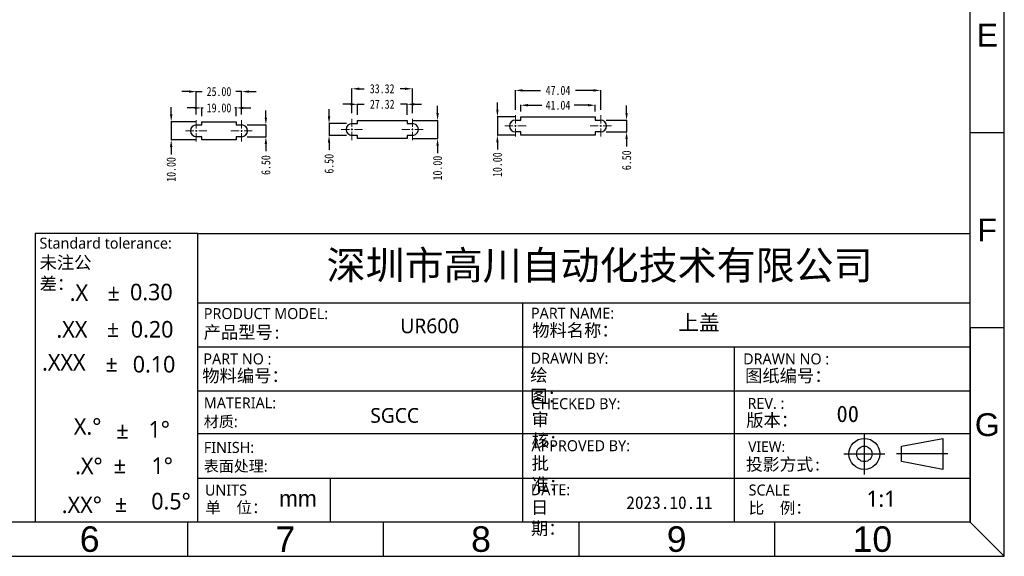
# Model space of a CAD drawing. Header units: inches. Extents: x 5032 to 6149, y 185 to 975.
# Tile 5 of 13: x 5606 to 6149, y 185 to 481. Entities that reach past the tile are written whole.
import ezdxf
from ezdxf.enums import TextEntityAlignment as Align

# ---------------------------------------------------------------- set-up
doc = ezdxf.new("R2010")
doc.units = ezdxf.units.IN
doc.header["$LTSCALE"] = 1.21
doc.header["$MEASUREMENT"] = 0
doc.header["$PDMODE"] = 3
doc.header["$PDSIZE"] = 0.3125
doc.linetypes.add('CENTER', pattern=[0.6, 0.375, -0.075, 0.075, -0.075])
doc.layers.get('0').update_dxf_attribs({"linetype": 'CONTINUOUS'})
doc.layers.get('Defpoints').update_dxf_attribs({"linetype": 'CONTINUOUS'})
doc.styles.get("Standard").update_dxf_attribs({"font": 'txt', "width": 0.8})
doc.styles.add('微软雅黑', font='txt')
doc.dimstyles.get("Standard").update_dxf_attribs({"dimtxt": 5.5, "dimasz": 4, "dimexe": 0.18, "dimexo": 3, "dimgap": 2, "dimtad": 0, "dimzin": 1, "dimdsep": 46, "dimtxsty": 'Standard', "dimcen": 0.09, "dimadec": 0, "dimazin": 0, "dimtp": 0.01, "dimtm": 0.01, "dimtfac": 1, "dimtmove": 0, "dimatfit": 3, "dimfxl": 1, "dimtfillclr": 256, "dimtolj": 1, "dimtzin": 4, "dimarcsym": 0})

# ---------------------------------------------------------------- blocks, each defined once
blk = doc.blocks.new('*D62')
at = {"color": 0, "lineweight": -2, "ltscale": 5}
for p, q in [((5699.08, 441.4), (5695.08, 441.4)), ((5703.08, 428.72), (5703.08, 441.58)), ((5703.08, 441.4), (5706.24, 441.4)), ((5728.08, 441.4), (5724.91, 441.4)), ((5728.08, 428.72), (5728.08, 441.58)), ((5732.08, 441.4), (5736.08, 441.4))]:
    blk.add_line(p, q, dxfattribs=at)
at = {"color": 0, "ltscale": 5}
for points in [[(5699.08, 440.73), (5699.08, 442.06), (5703.08, 441.4)], [(5732.08, 442.06), (5732.08, 440.73), (5728.08, 441.4)]]:
    blk.add_solid(points, dxfattribs=at)
at = {"layer": 'Defpoints', "color": 0}
for p in [(5728.08, 441.4), (5703.08, 425.72), (5728.08, 425.72)]:
    blk.add_point(p, dxfattribs=at)
at = {"color": 0, "ltscale": 5, "insert": (5715.58, 441.4), "char_height": 5, "attachment_point": 5}
blk.add_mtext('\\A1;25.00', dxfattribs=at)
blk = doc.blocks.new('*D63')
at = {"color": 0, "lineweight": -2, "ltscale": 5}
for p, q in [((5702.09, 432.39), (5698.09, 432.39)), ((5706.09, 427.78), (5706.09, 432.57)), ((5706.09, 432.39), (5706.93, 432.39)), ((5725.09, 432.39), (5724.26, 432.39)), ((5725.09, 427.78), (5725.09, 432.57)), ((5729.09, 432.39), (5733.09, 432.39))]:
    blk.add_line(p, q, dxfattribs=at)
at = {"color": 0, "ltscale": 5}
for points in [[(5702.09, 431.72), (5702.09, 433.05), (5706.09, 432.39)], [(5729.09, 433.05), (5729.09, 431.72), (5725.09, 432.39)]]:
    blk.add_solid(points, dxfattribs=at)
at = {"layer": 'Defpoints', "color": 0}
for p in [(5725.09, 432.39), (5706.09, 424.78), (5725.09, 424.78)]:
    blk.add_point(p, dxfattribs=at)
at = {"color": 0, "ltscale": 5, "insert": (5715.59, 432.39), "char_height": 5, "attachment_point": 5}
blk.add_mtext('\\A1;19.00', dxfattribs=at)
blk = doc.blocks.new('*D64')
at = {"color": 0, "lineweight": -2, "ltscale": 5}
for p, q in [((5689.23, 428.78), (5689.23, 432.78)), ((5703.09, 424.78), (5689.05, 424.78)), ((5689.23, 424.78), (5689.23, 414.78)), ((5703.09, 414.78), (5689.05, 414.78)), ((5689.23, 410.78), (5689.23, 406.78))]:
    blk.add_line(p, q, dxfattribs=at)
at = {"color": 0, "ltscale": 5}
for points in [[(5688.56, 428.78), (5689.89, 428.78), (5689.23, 424.78)], [(5689.89, 410.78), (5688.56, 410.78), (5689.23, 414.78)]]:
    blk.add_solid(points, dxfattribs=at)
at = {"layer": 'Defpoints', "color": 0}
for p in [(5706.09, 424.78), (5689.23, 414.78), (5706.09, 414.78)]:
    blk.add_point(p, dxfattribs=at)
at = {"color": 0, "ltscale": 5, "insert": (5689.23, 398.45), "char_height": 5, "attachment_point": 5, "rotation": 90}
blk.add_mtext('\\A1;10.00', dxfattribs=at)
blk = doc.blocks.new('*D65')
at = {"color": 0, "lineweight": -2, "ltscale": 5}
for p, q in [((5741.44, 427.03), (5741.44, 431.03)), ((5731.09, 423.03), (5741.62, 423.03)), ((5741.44, 423.03), (5741.44, 416.53)), ((5731.09, 416.53), (5741.62, 416.53)), ((5741.44, 412.53), (5741.44, 408.53))]:
    blk.add_line(p, q, dxfattribs=at)
at = {"color": 0, "ltscale": 5}
for points in [[(5740.77, 427.03), (5742.1, 427.03), (5741.44, 423.03)], [(5742.1, 412.53), (5740.77, 412.53), (5741.44, 416.53)]]:
    blk.add_solid(points, dxfattribs=at)
at = {"layer": 'Defpoints', "color": 0}
for p in [(5728.09, 423.03), (5728.09, 416.53), (5741.44, 416.53)]:
    blk.add_point(p, dxfattribs=at)
at = {"color": 0, "ltscale": 5, "insert": (5741.44, 400.86), "char_height": 5, "attachment_point": 5, "rotation": 90}
blk.add_mtext('\\A1;6.50', dxfattribs=at)
blk = doc.blocks.new('*D66')
at = {"color": 0, "lineweight": -2, "ltscale": 5}
for p, q in [((5879.05, 431.36), (5879.05, 442.24)), ((5883.05, 442.06), (5892.9, 442.06)), ((5922.09, 442.06), (5912.24, 442.06)), ((5926.09, 431.36), (5926.09, 442.24))]:
    blk.add_line(p, q, dxfattribs=at)
at = {"color": 0, "ltscale": 5}
for points in [[(5883.05, 442.73), (5883.05, 441.39), (5879.05, 442.06)], [(5922.09, 441.39), (5922.09, 442.73), (5926.09, 442.06)]]:
    blk.add_solid(points, dxfattribs=at)
at = {"layer": 'Defpoints', "color": 0}
for p in [(5926.09, 442.06), (5879.05, 428.36), (5926.09, 428.36)]:
    blk.add_point(p, dxfattribs=at)
at = {"color": 0, "ltscale": 5, "insert": (5902.57, 442.06), "char_height": 5, "attachment_point": 5}
blk.add_mtext('\\A1;47.04', dxfattribs=at)
blk = doc.blocks.new('*D67')
at = {"color": 0, "lineweight": -2, "ltscale": 5}
for p, q in [((5882.03, 430.42), (5882.03, 434.06)), ((5886.03, 433.88), (5893.55, 433.88)), ((5919.07, 433.88), (5911.55, 433.88)), ((5923.07, 430.42), (5923.07, 434.06))]:
    blk.add_line(p, q, dxfattribs=at)
at = {"color": 0, "ltscale": 5}
for points in [[(5886.03, 434.55), (5886.03, 433.22), (5882.03, 433.88)], [(5919.07, 433.22), (5919.07, 434.55), (5923.07, 433.88)]]:
    blk.add_solid(points, dxfattribs=at)
at = {"layer": 'Defpoints', "color": 0}
for p in [(5923.07, 433.88), (5882.03, 427.42), (5923.07, 427.42)]:
    blk.add_point(p, dxfattribs=at)
at = {"color": 0, "ltscale": 5, "insert": (5902.55, 433.88), "char_height": 5, "attachment_point": 5}
blk.add_mtext('\\A1;41.04', dxfattribs=at)
blk = doc.blocks.new('*D68')
at = {"color": 0, "lineweight": -2, "ltscale": 5}
for p, q in [((5869.14, 431.42), (5869.14, 435.42)), ((5879.03, 427.42), (5868.96, 427.42)), ((5869.14, 427.42), (5869.14, 417.42)), ((5879.03, 417.42), (5868.96, 417.42)), ((5869.14, 413.42), (5869.14, 409.42))]:
    blk.add_line(p, q, dxfattribs=at)
at = {"color": 0, "ltscale": 5}
for points in [[(5868.47, 431.42), (5869.8, 431.42), (5869.14, 427.42)], [(5869.8, 413.42), (5868.47, 413.42), (5869.14, 417.42)]]:
    blk.add_solid(points, dxfattribs=at)
at = {"layer": 'Defpoints', "color": 0}
for p in [(5882.03, 427.42), (5869.14, 417.42), (5882.03, 417.42)]:
    blk.add_point(p, dxfattribs=at)
at = {"color": 0, "ltscale": 5, "insert": (5869.14, 401.09), "char_height": 5, "attachment_point": 5, "rotation": 90}
blk.add_mtext('\\A1;10.00', dxfattribs=at)
blk = doc.blocks.new('*D69')
at = {"color": 0, "lineweight": -2, "ltscale": 5}
for p, q in [((5940.39, 429.67), (5940.39, 433.67)), ((5929.07, 425.67), (5940.57, 425.67)), ((5940.39, 425.67), (5940.39, 419.17)), ((5929.07, 419.17), (5940.57, 419.17)), ((5940.39, 415.17), (5940.39, 411.17))]:
    blk.add_line(p, q, dxfattribs=at)
at = {"color": 0, "ltscale": 5}
for points in [[(5939.72, 429.67), (5941.06, 429.67), (5940.39, 425.67)], [(5941.06, 415.17), (5939.72, 415.17), (5940.39, 419.17)]]:
    blk.add_solid(points, dxfattribs=at)
at = {"layer": 'Defpoints', "color": 0}
for p in [(5926.07, 425.67), (5926.07, 419.17), (5940.39, 419.17)]:
    blk.add_point(p, dxfattribs=at)
at = {"color": 0, "ltscale": 5, "insert": (5940.39, 403.51), "char_height": 5, "attachment_point": 5, "rotation": 90}
blk.add_mtext('\\A1;6.50', dxfattribs=at)
blk = doc.blocks.new('*D70')
at = {"color": 0, "lineweight": -2, "ltscale": 5}
for p, q in [((5791.96, 428.52), (5791.96, 434.58)), ((5819.28, 428.52), (5819.28, 434.58)), ((5787.96, 434.4), (5783.96, 434.4)), ((5791.96, 434.4), (5795.62, 434.4)), ((5819.28, 434.4), (5815.62, 434.4)), ((5823.28, 434.4), (5827.28, 434.4))]:
    blk.add_line(p, q, dxfattribs=at)
at = {"color": 0, "ltscale": 5}
for points in [[(5787.96, 433.73), (5787.96, 435.07), (5791.96, 434.4)], [(5823.28, 435.07), (5823.28, 433.73), (5819.28, 434.4)]]:
    blk.add_solid(points, dxfattribs=at)
at = {"layer": 'Defpoints', "color": 0}
for p in [(5819.28, 434.4), (5791.96, 425.52), (5819.28, 425.52)]:
    blk.add_point(p, dxfattribs=at)
at = {"color": 0, "ltscale": 5, "insert": (5805.62, 434.4), "char_height": 5, "attachment_point": 5}
blk.add_mtext('\\A1;27.32', dxfattribs=at)
blk = doc.blocks.new('*D71')
at = {"color": 0, "lineweight": -2, "ltscale": 5}
for p, q in [((5788.91, 429.46), (5788.91, 443.14)), ((5792.91, 442.96), (5795.57, 442.96)), ((5818.23, 442.96), (5815.57, 442.96)), ((5822.23, 429.46), (5822.23, 443.14))]:
    blk.add_line(p, q, dxfattribs=at)
at = {"color": 0, "ltscale": 5}
for points in [[(5792.91, 443.63), (5792.91, 442.3), (5788.91, 442.96)], [(5818.23, 442.3), (5818.23, 443.63), (5822.23, 442.96)]]:
    blk.add_solid(points, dxfattribs=at)
at = {"layer": 'Defpoints', "color": 0}
for p in [(5822.23, 442.96), (5788.91, 426.46), (5822.23, 426.46)]:
    blk.add_point(p, dxfattribs=at)
at = {"color": 0, "ltscale": 5, "insert": (5805.57, 442.96), "char_height": 5, "attachment_point": 5}
blk.add_mtext('\\A1;33.32', dxfattribs=at)
blk = doc.blocks.new('*D72')
at = {"color": 0, "lineweight": -2, "ltscale": 5}
for p, q in [((5836.14, 429.52), (5836.14, 433.52)), ((5822.28, 425.52), (5836.32, 425.52)), ((5836.14, 425.52), (5836.14, 415.52)), ((5822.28, 415.52), (5836.32, 415.52)), ((5836.14, 411.52), (5836.14, 407.52))]:
    blk.add_line(p, q, dxfattribs=at)
at = {"color": 0, "ltscale": 5}
for points in [[(5835.47, 429.52), (5836.81, 429.52), (5836.14, 425.52)], [(5836.81, 411.52), (5835.47, 411.52), (5836.14, 415.52)]]:
    blk.add_solid(points, dxfattribs=at)
at = {"layer": 'Defpoints', "color": 0}
for p in [(5819.28, 425.52), (5819.28, 415.52), (5836.14, 415.52)]:
    blk.add_point(p, dxfattribs=at)
at = {"color": 0, "ltscale": 5, "insert": (5836.14, 399.19), "char_height": 5, "attachment_point": 5, "rotation": 90}
blk.add_mtext('\\A1;10.00', dxfattribs=at)
blk = doc.blocks.new('*D73')
at = {"color": 0, "lineweight": -2, "ltscale": 5}
for p, q in [((5776.28, 427.77), (5776.28, 431.77)), ((5785.91, 423.77), (5776.1, 423.77)), ((5776.28, 423.77), (5776.28, 417.27)), ((5785.94, 417.27), (5776.1, 417.27)), ((5776.28, 413.27), (5776.28, 409.27))]:
    blk.add_line(p, q, dxfattribs=at)
at = {"color": 0, "ltscale": 5}
for points in [[(5775.62, 427.77), (5776.95, 427.77), (5776.28, 423.77)], [(5776.95, 413.27), (5775.62, 413.27), (5776.28, 417.27)]]:
    blk.add_solid(points, dxfattribs=at)
at = {"layer": 'Defpoints', "color": 0}
for p in [(5788.91, 423.77), (5776.28, 417.27), (5788.94, 417.27)]:
    blk.add_point(p, dxfattribs=at)
at = {"color": 0, "ltscale": 5, "insert": (5776.28, 401.6), "char_height": 5, "attachment_point": 5, "rotation": 90}
blk.add_mtext('\\A1;6.50', dxfattribs=at)

msp = doc.modelspace()

# ---------------------------------------------------------------- linework, layer by layer
at = {"color": 1, "linetype": 'CENTER', "lineweight": 5, "ltscale": 10}
for p, q in [((5703.077, 413.842), (5703.077, 425.722)), ((5728.077, 413.842), (5728.077, 425.722)), ((5788.911, 426.459), (5788.911, 414.579)), ((5822.231, 426.459), (5822.231, 414.579)), ((5879.05, 428.363), (5879.05, 416.483)), ((5926.09, 428.363), (5926.09, 416.483)), ((5697.167, 419.782), (5709.017, 419.782)), ((5722.167, 419.782), (5734.017, 419.782)), ((5794.821, 420.519), (5782.971, 420.519)), ((5828.141, 420.519), (5816.291, 420.519)), ((5884.96, 422.423), (5873.11, 422.423)), ((5932, 422.423), (5920.15, 422.423))]:
    msp.add_line(p, q, dxfattribs=at)
at = {"color": 7, "linetype": 'Continuous'}
for p, q in [((5706.092, 424.782), (5725.092, 424.782)), ((5706.092, 423.032), (5706.092, 424.782)), ((5725.092, 424.782), (5725.092, 423.032)), ((5788.962, 423.769), (5791.962, 423.769)), ((5791.962, 425.519), (5819.282, 425.519)), ((5791.962, 423.769), (5791.962, 425.519)), ((5819.282, 425.519), (5819.282, 423.769)), ((5819.282, 423.769), (5822.282, 423.769)), ((5879.035, 425.673), (5882.035, 425.673)), ((5882.035, 427.423), (5923.075, 427.423)), ((5882.035, 425.673), (5882.035, 427.423)), ((5923.075, 427.423), (5923.075, 425.673)), ((5923.075, 425.673), (5926.075, 425.673)), ((5703.092, 423.032), (5706.092, 423.032)), ((5725.092, 423.032), (5728.092, 423.032)), ((5882.035, 419.173), (5879.035, 419.173)), ((5882.035, 417.423), (5882.035, 419.173)), ((5926.075, 419.173), (5923.075, 419.173)), ((5923.075, 419.173), (5923.075, 417.423)), ((5706.092, 416.532), (5703.092, 416.532)), ((5706.092, 414.782), (5706.092, 416.532)), ((5725.092, 414.782), (5706.092, 414.782)), ((5728.092, 416.532), (5725.092, 416.532)), ((5725.092, 416.532), (5725.092, 414.782)), ((5791.962, 417.27), (5788.936, 417.27)), ((5791.962, 415.519), (5791.962, 417.27)), ((5819.282, 415.519), (5791.962, 415.519)), ((5822.282, 417.269), (5819.282, 417.269)), ((5819.282, 417.269), (5819.282, 415.519)), ((5923.075, 417.423), (5882.035, 417.423))]:
    msp.add_line(p, q, dxfattribs=at)
for p, q in [((5614.107, 363.166), (5614.107, 203.85)), ((5703.824, 363.166), (5614.107, 363.166)), ((6129.896, 311.327), (6129.896, 203.85)), ((5776.829, 228.155), (5776.829, 203.85)), ((6129.896, 203.85), (5651.434, 203.85))]:
    msp.add_line(p, q)
for points in [[(5031.877, 185.042), (6148.704, 185.042), (6148.704, 974.993), (5031.877, 974.993)], [(6114.76, 250.066), (6114.76, 232.997), (6092.001, 237.264), (6092.001, 245.799)]]:
    msp.add_lwpolyline(points, close=True)
for points in [[(6148.704, 185.042), (6129.896, 203.85), (6129.896, 956.185), (6148.704, 974.993)], [(5703.824, 203.85), (5703.824, 363.166), (6129.896, 363.166)], [(5703.824, 324.85), (6129.896, 324.85)], [(5883.207, 203.85), (5883.207, 324.85)], [(6129.896, 311.327), (6148.704, 311.327)], [(6129.896, 300.498), (5703.824, 300.498)], [(5999.909, 203.85), (5999.909, 300.498)], [(6129.896, 276.153), (5703.824, 276.153)], [(5703.824, 252.729), (6129.896, 252.729)], [(6071.507, 230.152), (6071.507, 252.911)], [(6060.128, 241.532), (6082.887, 241.532)], [(6117.605, 241.532), (6089.156, 241.532)], [(5703.824, 228.155), (6129.896, 228.155)], [(6129.896, 203.85), (5050.686, 203.85), (5031.877, 185.042)], [(5806.133, 203.85), (5806.133, 185.042)], [(5914.054, 203.85), (5914.054, 185.042)], [(6021.975, 203.85), (6021.975, 185.042)]]:
    msp.add_lwpolyline(points)
at = {"ltscale": 0.2}
for points in [[(6129.896, 418.803), (6148.704, 418.803)], [(5698.212, 203.85), (5698.212, 185.042)]]:
    msp.add_lwpolyline(points, dxfattribs=at)
for radius in [8.535, 4.267]:
    msp.add_circle((6071.507, 241.532), radius)
at = {"color": 7, "linetype": 'Continuous'}
for centre, start, end in [((5788.962, 420.519), 90, 269.55221), ((5822.282, 420.519), 269.99983, 90), ((5879.035, 422.423), 90, 270), ((5926.075, 422.423), 270, 90), ((5703.092, 419.782), 90, 270), ((5728.092, 419.782), 270, 90)]:
    msp.add_arc(centre, 3.25, start, end, dxfattribs=at)

# ---------------------------------------------------------------- texts
at = {"style": '微软雅黑'}
for s, height, p in [('Standard tolerance:  ', 6.06225, (5616.568, 357.788)), ('PRODUCT MODEL:', 6.06225, (5707.207, 318.948)), ('PART NO :', 6.0623, (5706.982, 293.937)), ('DRAWN BY:', 6.0623, (5887.478, 294.294)), ('DRAWN NO :', 6.0623, (6004.668, 293.944)), ('MATERIAL:', 6.0623, (5707.207, 269.675)), ('CHECKED BY:', 6.06225, (5887.921, 269.244)), ('REV. :', 6.0623, (6007.088, 269.383)), ('材质:', 6.0623, (5707.207, 259.349)), ('FINISH:', 6.0623, (5707.207, 245.102)), ('APPROVED BY:', 6.06225, (5887.921, 246.055)), ('VIEW:', 5.8198, (6007.442, 245.505)), ('表面处理:', 6.0623, (5707.207, 234.776)), ('DATE:', 6.0623, (5887.546, 221.75))]:
    msp.add_text(s, height=height, dxfattribs=at).set_placement(p, align=Align.MIDDLE_LEFT)
for s, height, p in [('.X', 9.0934, (5633.278, 325.95)), ('%%P', 9.0934, (5654.086, 326.084)), ('0.30', 9.0934, (5666.528, 326.285)), ('PART NAME:', 6.0623, (5887.644, 316.143)), ('%%P', 9.0934, (5653.725, 306.098)), ('0.20', 9.0934, (5666.953, 305.749)), ('.XX', 9.0934, (5625.949, 305.674)), ('.XXX', 9.0934, (5618.016, 287.516)), ('%%P', 9.0934, (5652.976, 286.884)), ('0.10', 9.0934, (5668.02, 286.461)), ('X.%%d', 9.0934, (5635.549, 252.15)), ('%%P', 9.0934, (5658.969, 249.981)), ('1%%D', 9.0934, (5676.706, 250.57)), ('.X%%d', 9.0934, (5636.257, 230.347)), ('%%P', 9.0934, (5657.537, 230.79)), ('1%%D', 9.0934, (5678.33, 230.482)), ('UNITS', 6.0623, (5707.835, 218.559)), ('SCALE', 6.0623, (6007.701, 218.585)), ('.XX%%d', 9.0934, (5628.907, 208.914)), ('%%P', 9.0934, (5658.203, 209.534)), ('0.5%%D', 9.0934, (5678.233, 210.92))]:
    msp.add_text(s, height=height, dxfattribs=at).set_placement(p)
at = {"ltscale": 0.2, "attachment_point": 5, "style": '微软雅黑'}
for s, insert, char_height, width in [('{\\fArial|b0|i0|c0|p34;E}', (6139.3, 472.541), 12.60207, 18.80836), ('{\\fArial|b0|i0|c0|p34;6}', (5644.251, 194.446), 14.08949, 107.92105)]:
    msp.add_mtext(s, dxfattribs=dict(at, insert=insert, char_height=char_height, width=width))
at = {"style": '微软雅黑'}
for s, insert, char_height, width, attachment_point in [('{\\fArial|b0|i0|c0|p34;F}', (6139.3, 365.065), 12.60207, 18.80836, 5), ('深圳市高川自动化技术有限公司', (5925.508, 344.655), 15.7682, 321.38992, 5), ('{\\fSimSun|b0|i0|c134|p54;未注公差：  }', (5616.651, 350.586), 6.98831, 44.82883, 1), ('上盖', (5968.856, 318.153), 8.386, 69.64638, 1), ('{\\fSimSun|b0|i0|c134|p54;产品型号:}', (5707.093, 312.117), 6.98831, 48.29519, 1), ('{\\fSimSun|b0|i0|c134|p54;物料名称：}', (5888.342, 313.22), 6.98831, 47.15031, 1), ('{\\fSimSun|b0|i0|c134|p54;物料编号：}', (5706.365, 288.145), 6.98831, 47.56946, 1), ('{\\fSimSun|b0|i0|c134|p54;绘   图：}', (5887.206, 288.502), 6.98831, 39.02558, 1), ('{\\fSimSun|b0|i0|c134|p54;图纸编号：}', (6005.754, 288.153), 6.98831, 47.56946, 1), ('{\\fSimSun|b0|i0|c134|p54;00}', (6056.174, 268.183), 9.0848, 61.8403, 1), ('{\\fSimSun|b0|i0|c134|p54;审   核：}', (5888.004, 264.014), 6.98831, 39.94357, 1), ('{\\fSimSun|b0|i0|c134|p54;版本：}', (6006.382, 263.579), 6.98831, 47.56946, 1), ('{\\fArial|b0|i0|c0|p34;G}', (6139.3, 257.588), 12.60207, 18.80836, 5), ('{\\fSimSun|b0|i0|c134|p54;批   准：}', (5888.004, 239.861), 6.98831, 39.9461, 1), ('{\\fNSimSun|b0|i0|c134|p49;投影方式:}', (6006.203, 239.162), 6.80912, 46.46371, 1), ('{\\fArial|b0|i0|c0|p32;mm}', (5748.709, 221.398), 8.92645, 30.85896, 1), ('{\\fSimSun|b0|i0|c134|p54;2023.10.11}', (5940.232, 218.152), 6.98831, 47.56946, 1), ('1:1', (6072.652, 221.279), 8.9265, 25.36848, 1), ('{\\fNSimSun|b0|i0|c134|p49;单  位：}', (5708.005, 215.11), 6.30474, 34.74733, 1), ('{\\fSimSun|b0|i0|c134|p54;日   期：}', (5887.628, 215.556), 6.98831, 39.9461, 1), ('{\\fNSimSun|b0|i0|c134|p49;比  例：}', (6007.681, 214.841), 6.30474, 33.51318, 1), ('{\\fArial|b0|i0|c0|p34;7}', (5752.172, 194.446), 14.08949, 107.92105, 5), ('{\\fArial|b0|i0|c0|p34;8}', (5860.093, 194.446), 14.08949, 107.92105, 5), ('{\\fArial|b0|i0|c0|p34;9}', (5968.014, 194.446), 14.08949, 107.92105, 5), ('{\\fArial|b0|i0|c0|p34;10}', (6075.935, 194.446), 14.08949, 107.92105, 5)]:
    msp.add_mtext(s, dxfattribs=dict(at, insert=insert, char_height=char_height, width=width, attachment_point=attachment_point))
at = {"color": 1, "ltscale": 0.5, "insert": (5831.828, 312.09), "char_height": 8.115, "width": 114.9551, "attachment_point": 5, "style": '微软雅黑'}
msp.add_mtext('UR600', dxfattribs=at)
at = {"color": 1, "lineweight": 5, "ltscale": 0.5, "insert": (5812.453, 262.718), "char_height": 8.115, "width": 114.9551, "attachment_point": 5, "style": '微软雅黑'}
msp.add_mtext('SGCC', dxfattribs=at)

# ---------------------------------------------------------------- dimensions: what is measured, and where the dimension line sits
at = {"ltscale": 5}
for base, p1, p2, picture, middle in [((5822.231, 442.963), (5788.911, 426.459), (5822.231, 426.459), '*D71', (5805.571, 442.963)), ((5819.282, 434.4), (5791.962, 425.519), (5819.282, 425.519), '*D70', (5805.622, 434.4))]:
    dim = msp.add_linear_dim(base=base, p1=p1, p2=p2, dimstyle='Standard', override={"dimtxt": 5, "dimasz": 4}, dxfattribs=at)
    dim.commit()
    dim.dimension.update_dxf_attribs({"geometry": picture, "text_midpoint": middle, "dimtype": 160})
for base, p1, p2, picture, middle in [((5926.09, 442.061), (5879.05, 428.363), (5926.09, 428.363), '*D66', (5902.57, 442.061)), ((5728.077, 441.396), (5703.077, 425.722), (5728.077, 425.722), '*D62', (5715.577, 441.396)), ((5725.092, 432.388), (5706.092, 424.782), (5725.092, 424.782), '*D63', (5715.592, 432.388)), ((5923.075, 433.885), (5882.035, 427.423), (5923.075, 427.423), '*D67', (5902.555, 433.885))]:
    dim = msp.add_linear_dim(base=base, p1=p1, p2=p2, dimstyle='Standard', override={"dimtxt": 5, "dimasz": 4}, dxfattribs=at)
    dim.commit()
    dim.dimension.update_dxf_attribs({"geometry": picture, "text_midpoint": middle})
for base, p1, p2, picture, middle in [((5869.138, 417.423), (5882.035, 427.423), (5882.035, 417.423), '*D68', (5869.138, 401.09)), ((5689.228, 414.782), (5706.092, 424.782), (5706.092, 414.782), '*D64', (5689.228, 398.448)), ((5741.436, 416.532), (5728.092, 423.032), (5728.092, 416.532), '*D65', (5741.436, 400.865)), ((5776.283, 417.27), (5788.911, 423.769), (5788.936, 417.27), '*D73', (5776.283, 401.603)), ((5836.139, 415.519), (5819.282, 425.519), (5819.282, 415.519), '*D72', (5836.139, 399.186)), ((5940.391, 419.173), (5926.075, 425.673), (5926.075, 419.173), '*D69', (5940.391, 403.507))]:
    dim = msp.add_linear_dim(base=base, p1=p1, p2=p2, angle=90, dimstyle='Standard', override={"dimtxt": 5, "dimasz": 4}, dxfattribs=at)
    dim.commit()
    dim.dimension.update_dxf_attribs({"geometry": picture, "text_midpoint": middle})

doc.saveas('drawing.dxf')
